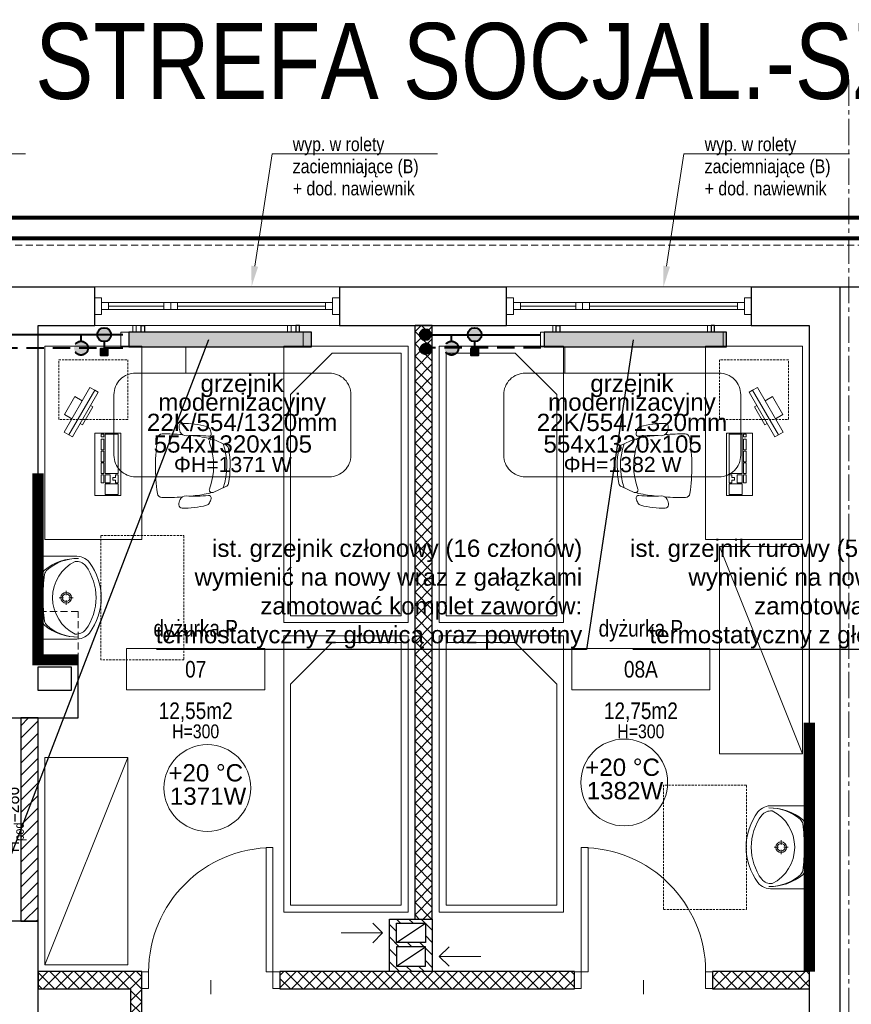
# Model space of a CAD drawing. Header units: millimetres. Extents: x 58673 to 77132, y 78327 to 116111.
# Tile 34 of 61: x 68655 to 69257, y 91462 to 92174. Entities that reach past the tile are written whole.
import ezdxf
from ezdxf import colors
from ezdxf.entities.mleader import LeaderData, LeaderLine
from ezdxf.enums import TextEntityAlignment as Align
from ezdxf.lldxf.tags import DXFTag
from ezdxf.math import Vec2, Vec3

# ---------------------------------------------------------------- set-up
doc = ezdxf.new("R2010")
doc.units = ezdxf.units.MM
doc.header["$MEASUREMENT"] = 0
for name, pattern in [('_xref_ACAD-LSN_dyspozytornia_PW_rzuty_14$0$CENTER2', [28.575, 19.05, -3.175, 3.175, -3.175]), ('_xref_ACAD-LSN_dyspozytornia_PW_rzuty_14$0$DASHED', [19.05, 12.7, -6.35]), ('_xref_ACAD-LSN_dyspozytornia_PW_rzuty_14$0$HIDDEN2', [4.7625, 3.175, -1.5875]), ('DASHED', [19.05, 12.7, -6.35])]:
    doc.linetypes.add(name, pattern=pattern)
doc.layers.get('0').update_dxf_attribs({"lineweight": 9})
doc.layers.get('Defpoints').update_dxf_attribs({"lineweight": 9})
for name, color, linetype, lineweight in [('_xref_ACAD-LSN_dyspozytornia_PW_rzuty_14$0$A drzwi płytowe', 250, 'Continuous', 9), ('_xref_ACAD-LSN_dyspozytornia_PW_rzuty_14$0$A hatch', 250, 'Continuous', 5), ('_xref_ACAD-LSN_dyspozytornia_PW_rzuty_14$0$A hatch ściany', 250, 'Continuous', 9), ('_xref_ACAD-LSN_dyspozytornia_PW_rzuty_14$0$A okna istniejace', 250, 'Continuous', 9), ('_xref_ACAD-LSN_dyspozytornia_PW_rzuty_14$0$A okna wyposazenie', 250, 'Continuous', 9), ('_xref_ACAD-LSN_dyspozytornia_PW_rzuty_14$0$A opis', 250, 'Continuous', 13), ('_xref_ACAD-LSN_dyspozytornia_PW_rzuty_14$0$A opis pom', 250, 'Continuous', 9), ('_xref_ACAD-LSN_dyspozytornia_PW_rzuty_14$0$A opis pom pow', 250, 'Continuous', 9), ('_xref_ACAD-LSN_dyspozytornia_PW_rzuty_14$0$A opis technologia', 250, 'Continuous', 13), ('_xref_ACAD-LSN_dyspozytornia_PW_rzuty_14$0$A widok wyżej', 250, '_xref_ACAD-LSN_dyspozytornia_PW_rzuty_14$0$DASHED', 9), ('_xref_ACAD-LSN_dyspozytornia_PW_rzuty_14$0$A wyposazenie meblowe', 250, 'Continuous', 9), ('_xref_ACAD-LSN_dyspozytornia_PW_rzuty_14$0$A wyposazenie sanitarne', 250, 'Continuous', 9), ('_xref_ACAD-LSN_dyspozytornia_PW_rzuty_14$0$A zakres', 250, 'Continuous', 13), ('_xref_ACAD-LSN_dyspozytornia_PW_rzuty_14$0$A-Wall', 250, 'Continuous', 25), ('_xref_ACAD-LSN_dyspozytornia_PW_rzuty_14$0$IS grzejniki', 8, 'Continuous', 9), ('_xref_ACAD-LSN_dyspozytornia_PW_rzuty_14$0$IS wentylacja kratki projektowane', 250, 'Continuous', 9), ('_xref_ACAD-LSN_dyspozytornia_PW_rzuty_14$0$S-Grid-Iden', 250, '_xref_ACAD-LSN_dyspozytornia_PW_rzuty_14$0$CENTER2', 9), ('FL_co_powrót', 5, 'DASHED', 40), ('FL_co_zasilanie', 1, 'Continuous', 40), ('FL_opis_co', 7, 'Continuous', 25), ('xref', 8, 'Continuous', 9)]:
    doc.layers.add(name, color=color, linetype=linetype, lineweight=lineweight)
doc.layers.add('_xref_ACAD-LSN_dyspozytornia_PW_rzuty_14$0$A fartuchy', color=250, linetype='_xref_ACAD-LSN_dyspozytornia_PW_rzuty_14$0$HIDDEN2', lineweight=18, transparency=0.3)
doc.layers.add('IS_Grzejnik_etykieta', color=7, linetype='Continuous', lineweight=5, true_color=0x000000)
doc.layers.add('IS_Room (Automatic)', color=7, linetype='Continuous', lineweight=5, true_color=0x000000)
doc.layers.add('IS_Grzejniki_Plan_rzut', color=7, linetype='SOLID', true_color=0x000000)
doc.styles.add('_xref_ACAD-LSN_dyspozytornia_PW_rzuty_14$0$Standard', font='ARIALN.TTF')
doc.styles.add('_xref_ACAD-LSN_dyspozytornia_PW_rzuty_14$0$STYL ASA', font='ARIALN.TTF')
doc.styles.add('Arial_____', font='arial.ttf')
doc.styles.get("Standard").update_dxf_attribs({"font": 'arial.ttf'})
tags = doc.linetypes.add('SOLID', pattern=[10, 10, 0]).pattern_tags.tags
tags[6:7] = [DXFTag(74, 4), DXFTag(75, 0), DXFTag(340, '0'), DXFTag(46, 0.0), DXFTag(50, 0.0), DXFTag(44, 0.0), DXFTag(45, 0.0)]
tags[4:5] = [DXFTag(74, 4), DXFTag(75, 0), DXFTag(340, '0'), DXFTag(46, 0.0), DXFTag(50, 0.0), DXFTag(44, 0.0), DXFTag(45, 0.0)]
doc.dimstyles.get("Standard").update_dxf_attribs({"dimtxt": 0.18, "dimasz": 0.18, "dimexe": 0.18, "dimexo": 0.0625, "dimgap": 0.09, "dimtad": 0, "dimtih": 1, "dimtoh": 1, "dimdec": 4, "dimzin": 0, "dimdsep": 46, "dimtxsty": 'Standard', "dimcen": 0.09, "dimadec": 0, "dimazin": 0, "dimtfac": 1, "dimtdec": 4, "dimtofl": 0, "dimtmove": 0, "dimatfit": 3, "dimfxl": 1, "dimtolj": 1, "dimtzin": 0, "dimarcsym": 0})
pattern_1 = [(45, (0, 0), (-4.49012806, 4.49012806), []), (135, (0, 0), (-4.49012806, -4.49012806), [])]

# ---------------------------------------------------------------- blocks, each defined once
blk = doc.blocks.new('_xref_ACAD-LSN_dyspozytornia_PW_rzuty_14$0$bed 100')
for points in [[(-200, -45.5), (0, -45.5), (0, 44.5), (-200, 44.5)], [(-195, -40.5), (-35, -40.5), (-5, -10.5), (-5, 39.5), (-195, 39.5)]]:
    blk.add_lwpolyline(points, close=True)
blk = doc.blocks.new('_xref_ACAD-LSN_dyspozytornia_PW_rzuty_14$0$szafa')
at = {"color": 0, "linetype": 'ByBlock', "lineweight": -2, "ltscale": 0.5}
blk.add_lwpolyline([(-0.5, -0.5), (0.5, -0.5), (0.5, 0.5), (-0.5, 0.5)], close=True, dxfattribs=at)
blk.add_lwpolyline([(-0.5, 0.5), (0.5, -0.5)], dxfattribs=at)
blk = doc.blocks.new('_xref_ACAD-LSN_dyspozytornia_PW_rzuty_14$0$A$C5AF85C83')
for points in [[(-9, -18.7), (-5, -18.7), (-5, 18.7), (-9, 18.7)], [(-5, -18.7), (-2, -18.7), (-2, 18.7), (-5, 18.7)]]:
    blk.add_lwpolyline(points, close=True)
for points in [[(-9, 7.5), (-15, 7.5), (-15, -7.5), (-9, -7.5)], [(-2, -7.5), (0, -7.5), (0, 7.5), (-2, 7.5)]]:
    blk.add_lwpolyline(points)
blk = doc.blocks.new('_xref_ACAD-LSN_dyspozytornia_PW_rzuty_14$0$kbd')
for points in [[(-22.5, 19), (22.5, 19), (22.5, 0), (-22.5, 0)], [(-21.9, 14.25), (-19.9, 14.25), (-19.9, 12.35), (-21.9, 12.35)], [(-18.1, 14.25), (-10.4, 14.25), (-10.4, 12.35), (-18.1, 12.35)], [(-9.55, 14.25), (-1.85, 14.25), (-1.85, 12.35), (-9.55, 12.35)], [(-1, 14.25), (6.7, 14.25), (6.7, 12.35), (-1, 12.35)], [(7.55, 12.35), (13.35, 12.35), (13.35, 14.25), (7.55, 14.25)], [(-21.9, 2), (6.7, 2), (6.7, 11.5), (-21.9, 11.5)], [(7.55, 7.7), (13.35, 7.7), (13.35, 11.5), (7.55, 11.5)], [(14.2, 2), (21.9, 2), (21.9, 11.5), (14.2, 11.5)], [(13.35, 3.9), (11.45, 3.9), (11.45, 5.8), (9.45, 5.8), (9.45, 3.9), (7.55, 3.9), (7.55, 2), (13.35, 2)]]:
    blk.add_lwpolyline(points, close=True)
blk = doc.blocks.new('_xref_ACAD-LSN_dyspozytornia_PW_rzuty_14$0$komputer')
at = {"rotation": 299.9999999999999}
blk.add_blockref('_xref_ACAD-LSN_dyspozytornia_PW_rzuty_14$0$A$C5AF85C83', (-19.5, 39), dxfattribs=at)
blk.add_blockref('_xref_ACAD-LSN_dyspozytornia_PW_rzuty_14$0$kbd', (15.5, 15))
blk = doc.blocks.new('_xref_ACAD-LSN_dyspozytornia_PW_rzuty_14$0$fotel biurowy')
for points in [[(-19.2, 41.72), (-14.99, 51.04, -0.247002), (-12.71, 52.82, -0.090114), (12.71, 52.82, -0.247002), (14.99, 51.04), (19.2, 41.72, -0.665339), (16.75, 39.08, 0.178272), (-16.75, 39.08, -0.665339)], [(-21.41, 38.3), (-21.41, 38.3, 0.535931), (-23.68, 40.26), (-23.68, 40.26, 0.040682), (-26.77, 39.12), (-26.77, 39.12, 0.221435), (-28.51, 37.05), (-28.51, 37.05, 0.071017), (-30.71, 19.27, 0.414285), (-28.31, 16.97), (-28.31, 16.97, 0.104379), (-24.31, 17.89), (-24.31, 17.89, 0.31356), (-21.78, 22.23), (-21.78, 22.23, -0.051314)], [(28.31, 16.97), (28.31, 16.97, 0.414285), (30.71, 19.27), (30.71, 19.27, 0.071017), (28.51, 37.05), (28.51, 37.05, 0.221435), (26.77, 39.12), (26.77, 39.12, 0.040682), (23.68, 40.26), (23.68, 40.26, 0.535931), (21.41, 38.3), (21.41, 38.3, -0.051314), (21.78, 22.23, 0.31356), (24.31, 17.89), (24.31, 17.89, 0.104379)]]:
    blk.add_lwpolyline(points, format="xyb", close=True)
for points in [[(-15.94, 48.95, -0.169311), (15.94, 48.95)], [(-21.98, 25.59, -0.020348), (-19.98, 38.43), (-19.98, 38.43, -0.122988), (-19.2, 40.1)], [(19.2, 40.1, -0.122988), (19.98, 38.43), (19.98, 38.43, -0.020348), (21.98, 25.59)], [(22.56, 19.36, -0.022893), (22.98, 4.74), (22.98, 4.74, -0.368026), (20.06, 1.44), (20.06, 1.44, -0.07155), (-20.06, 1.44), (-20.06, 1.44, -0.368026), (-22.98, 4.74), (-22.98, 4.74, -0.022893), (-22.56, 19.36, -0.022893)]]:
    blk.add_lwpolyline(points, format="xyb")
blk = doc.blocks.new('_xref_ACAD-LSN_dyspozytornia_PW_rzuty_14$0$umywalka 60x45')
at = {"color": 0, "lineweight": -2, "ltscale": 0.15}
for p, q in [((-30, 0), (30, 0)), ((-30, 0), (-30, -26.7)), ((9.45, 0), (-9.45, 0)), ((30, 0), (30, -26.7)), ((-1.86, -20.37), (-5.07, -20.37)), ((-0.01, -15.32), (-0.01, -18.52)), ((5.04, -20.37), (1.84, -20.37)), ((-0.01, -22.22), (-0.01, -25.42))]:
    blk.add_line(p, q, dxfattribs=at)
at = {"ltscale": 0.15}
blk.add_lwpolyline([(-26.31, -26.95, 0.236063), (-23.21, -34.38, 0.329715), (23.21, -34.38, 0.236063), (26.31, -26.95, 0.623035)], format="xyb", close=True, dxfattribs=at)
blk.add_lwpolyline([(-30, -26.7, 0.239105), (-25.52, -37.28, 0.331406), (25.52, -37.28, 0.239105), (30, -26.7)], format="xyb", dxfattribs=at)
at = {"color": 0, "lineweight": -2, "ltscale": 0.15}
for radius in [3.89, 2.78]:
    blk.add_circle((-0.01, -20.37), radius, dxfattribs=at)
for centre, radius, start, end in [((9.28, -28.68), 37.74, 140.66478, 180.90725), ((5.44, -28.88), 33.9, 138.52449, 180.67671), ((-16.21, -9.73), 5, 97.83045, 138.52449), ((-16.04, -7.93), 5, 102.69402, 140.66478), ((-0.64, -76.32), 75.1, 89.48972, 102.69402), ((0.57, -131.79), 128.2, 90.24498, 97.83045), ((0.57, -76.32), 75.1, 77.22851, 90.43281), ((-0.72, -131.79), 128.2, 82.09208, 89.67755), ((16.23, -9.76), 5, 41.39803, 82.09208), ((16.06, -7.95), 5, 39.25775, 77.22851), ((-9.28, -28.67), 37.74, 359.01528, 39.25775), ((-5.45, -28.87), 33.9, 359.24582, 41.39804)]:
    blk.add_arc(centre, radius, start, end, dxfattribs=at)
at = {"layer": 'Defpoints', "linetype": '_xref_ACAD-LSN_dyspozytornia_PW_rzuty_14$0$HIDDEN2', "ltscale": 0.5}
blk.add_lwpolyline([(-45, -45.56), (45, -45.56), (45, -105.56), (-45, -105.56)], close=True, dxfattribs=at)
blk = doc.blocks.new('_xref_ACAD-LSN_dyspozytornia_PW_rzuty_14$0$blok do okna')
for points in [[(28.5, 2.5), (33.5, 2.5), (33.5, -2.5), (28.5, -2.5)], [(33.5, 2.5), (38.5, 2.5), (38.5, -2.5), (33.5, -2.5)]]:
    blk.add_lwpolyline(points, close=True)
for points in [[(-78.5, 0), (28.5, 0)], [(38.5, 0), (78.5, 0)]]:
    blk.add_lwpolyline(points)
blk = doc.blocks.new('_xref_ACAD-LSN_dyspozytornia_PW_rzuty_14$0$środek')
blk.add_line((0, 0), (0, -10))
blk = doc.blocks.new('_xref_ACAD-LSN_dyspozytornia_PW_rzuty_14$0$tag wn')
blk.add_lwpolyline([(-25, -7.5), (25, -7.5), (25, 7.5), (-25, 7.5)], close=True)
at = {"style": '_xref_ACAD-LSN_dyspozytornia_PW_rzuty_14$0$STYL ASA'}
blk.add_attdef('ROOM:NO', text='', height=6, dxfattribs=at).set_placement((0, 0), align=Align.MIDDLE_CENTER)
at = {"layer": '_xref_ACAD-LSN_dyspozytornia_PW_rzuty_14$0$A opis pom pow', "style": '_xref_ACAD-LSN_dyspozytornia_PW_rzuty_14$0$STYL ASA'}
blk.add_attdef('ROOM:AREA', text='', height=6, dxfattribs=at).set_placement((0, -15), align=Align.MIDDLE_CENTER)
blk = doc.blocks.new('zawór ts')
h = blk.add_hatch(color=256)
h.paths.add_polyline_path([(5, 0, 1), (-5, 0)])
edge = h.paths.add_edge_path()
edge.add_spline(control_points=[(-3.23, -3.82), (-1.08, -3.82), (1.08, -3.82), (3.23, -3.82)], knot_values=[0.691218, 0.691218, 0.691218, 0.691218, 0.820959, 0.820959, 0.820959, 0.820959], degree=3, periodic=0)
edge.add_arc((0, 0), 5, 310.18586, 360)
edge.add_line((5, 0), (-5, 0))
edge.add_arc((0, 0), 5, 180, 229.81414)
edge = h.paths.add_edge_path()
edge.add_spline(control_points=[(3.23, -3.82), (1.08, -3.82), (-1.08, -3.82), (-3.23, -3.82)], knot_values=[0.691218, 0.691218, 0.691218, 0.691218, 0.820959, 0.820959, 0.820959, 0.820959], degree=3, periodic=0)
edge.add_arc((0, 0), 5, 229.81414, 270)
edge.add_arc((0, 0), 5, 270, 310.18586)
blk.add_hatch(color=256).paths.add_polyline_path([(2.5, -15), (2.5, -10), (-2.5, -10), (-2.5, -15)])
at = {"linetype": 'ByBlock', "lineweight": -2}
blk.add_lwpolyline([(2.5, -10), (2.5, -15), (-2.5, -15), (-2.5, -10)], close=True, dxfattribs=at)
blk.add_polyline3d([(0, -5, 0), (0, -10, 0)], dxfattribs=at)
blk.add_circle((0, 0), 5, dxfattribs=at)
blk = doc.blocks.new('zawór p')
at = {"linetype": 'ByBlock', "lineweight": -2}
h = blk.add_hatch(color=256, dxfattribs=at)
h.paths.add_polyline_path([(-4.93, 0.83), (4.93, 0.83, 0.366406), (0, 5, 0.366406)])
h.paths.add_polyline_path([(4.98, -0.42), (-4.98, -0.42, 0.919375)])
h.paths.add_polyline_path([(5, 0, 0.041508), (4.93, 0.83), (-4.93, 0.83, 0.062557), (-4.98, -0.42), (4.98, -0.42, 0.020994)])
blk.add_polyline3d([(0, 5, 0), (0, 10, 0)], dxfattribs=at)
blk.add_circle((0, 0), 5, dxfattribs=at)
blk = doc.blocks.new('_xref_ACAD-LSN_dyspozytornia_PW_rzuty_14')
at = {"layer": '_xref_ACAD-LSN_dyspozytornia_PW_rzuty_14$0$A hatch', "linetype": 'Continuous', "lineweight": 5}
h = blk.add_hatch(dxfattribs=at)
h.set_pattern_fill('ANSI31', color=256, scale=2, style=0)
h.set_pattern_definition([(45, (0, 0), (-4.49012806, 4.49012806), [])])
h.paths.add_polyline_path([(68656.18, 91522.22), (68668.68, 91522.22), (68668.68, 91669.22), (68656.18, 91669.22)], flags=0)
h = blk.add_hatch(dxfattribs=at)
h.set_pattern_fill('ANSI31', color=256, scale=2, angle=-90, style=0)
h.set_pattern_definition([(315, (-23722.094, 160052.856), (4.49012806, 4.49012806), [])])
h.paths.add_polyline_path([(68953.93, 91485.72), (68953.93, 91523.72), (68922.93, 91523.72), (68922.93, 91485.72)])
h.paths.add_polyline_path([(68948.93, 91503.72), (68948.93, 91489.72), (68927.93, 91489.72), (68927.93, 91503.72)], flags=16)
h.paths.add_polyline_path([(68948.93, 91506.72), (68927.93, 91506.72), (68927.93, 91520.72), (68948.93, 91520.72)], flags=16)
at = {"layer": '_xref_ACAD-LSN_dyspozytornia_PW_rzuty_14$0$A hatch ściany', "linetype": 'Continuous', "lineweight": 9}
h = blk.add_hatch(dxfattribs=at)
h.set_pattern_fill('ANSI37', color=256, scale=2, style=0)
h.set_pattern_definition(pattern_1)
h.paths.add_polyline_path([(68941.43, 91523.72), (68953.93, 91523.72), (68953.93, 91636.22), (68953.93, 91644.22), (68941.43, 91644.22), (68941.43, 91636.22)], flags=0)
h.paths.add_polyline_path([(68941.43, 91644.22), (68953.93, 91644.22), (68953.93, 91953.22), (68941.43, 91953.22)], flags=0)
h = blk.add_hatch(dxfattribs=at)
h.set_pattern_fill('ANSI37', color=256, scale=2, style=0)
h.set_pattern_definition([(45, (0, 0), (-4.49012806, 4.49012806), []), (135, (0, 0), (-4.49012806, -4.49012806), [])])
h.paths.add_polyline_path([(69353.68, 91473.22), (69353.68, 91485.72), (69283.68, 91485.72), (69283.68, 91473.22)], flags=0)
h.paths.add_polyline_path([(69453.68, 91485.72), (69453.68, 91473.22), (69682.68, 91473.22), (69682.68, 91485.72)], flags=0)
h.paths.add_polyline_path([(69782.68, 91485.72), (69782.68, 91473.22), (69852.68, 91473.22), (69852.68, 91485.72)], flags=0)
h.paths.add_polyline_path([(68843.68, 91485.72), (68843.68, 91473.22), (69056.68, 91473.22), (69056.68, 91485.72)], flags=0)
h.paths.add_polyline_path([(69156.68, 91485.72), (69156.68, 91473.22), (69226.68, 91473.22), (69226.68, 91485.72)], flags=0)
h.paths.add_polyline_path([(68735.68, 91473.22), (68743.68, 91485.72), (68668.68, 91485.72), (68668.68, 91473.22)], flags=0)
h = blk.add_hatch(dxfattribs=at)
h.set_pattern_fill('ANSI37', color=256, scale=2, style=0)
h.set_pattern_definition(pattern_1)
h.paths.add_polyline_path([(68735.68, 91439.22), (68743.68, 91431.22), (68743.68, 91485.72), (68735.68, 91473.22)], flags=0)
at = {"layer": '_xref_ACAD-LSN_dyspozytornia_PW_rzuty_14$0$A drzwi płytowe', "linetype": 'Continuous', "lineweight": 9}
for points in [[(68838.68, 91485.47), (68833.68, 91485.47), (68833.68, 91575.47), (68838.68, 91575.47)], [(69061.68, 91485.47), (69066.68, 91485.47), (69066.68, 91575.47), (69061.68, 91575.47)]]:
    blk.add_lwpolyline(points, close=True, dxfattribs=at)
at = {"layer": '_xref_ACAD-LSN_dyspozytornia_PW_rzuty_14$0$A drzwi płytowe', "linetype": 'Continuous', "lineweight": 9, "ltscale": 0.2}
for points in [[(68748.68, 91473.47), (68743.68, 91473.47), (68743.68, 91485.47), (68748.68, 91485.47)], [(68838.68, 91473.47), (68843.68, 91473.47), (68843.68, 91485.47), (68838.68, 91485.47)], [(69061.68, 91473.47), (69056.68, 91473.47), (69056.68, 91485.47), (69061.68, 91485.47)], [(69151.68, 91473.47), (69156.68, 91473.47), (69156.68, 91485.47), (69151.68, 91485.47)]]:
    blk.add_lwpolyline(points, close=True, dxfattribs=at)
at = {"layer": '_xref_ACAD-LSN_dyspozytornia_PW_rzuty_14$0$A drzwi płytowe', "linetype": 'Continuous', "lineweight": 9, "ltscale": 0.2, "extrusion": (0, 0, -1)}
blk.add_arc((-68838.68, 91485.47), 90, 0, 90, dxfattribs=at)
at = {"layer": '_xref_ACAD-LSN_dyspozytornia_PW_rzuty_14$0$A drzwi płytowe', "linetype": 'Continuous', "lineweight": 9, "ltscale": 0.2}
blk.add_arc((69061.68, 91485.47), 90, 0, 90, dxfattribs=at)
at = {"layer": '_xref_ACAD-LSN_dyspozytornia_PW_rzuty_14$0$A fartuchy', "ltscale": 1.25, "const_width": 8}
for points in [[(68697.68, 91711.22), (68668.68, 91711.22), (68668.68, 91846.22)], [(69226.68, 91485.72), (69226.68, 91665.72)]]:
    blk.add_lwpolyline(points, dxfattribs=at)
at = {"layer": '_xref_ACAD-LSN_dyspozytornia_PW_rzuty_14$0$A okna istniejace', "linetype": 'Continuous', "lineweight": 9}
for p, q in [((68886.68, 91981.22), (68709.68, 91981.22)), ((69184.68, 91981.22), (69007.68, 91981.22)), ((68719.68, 91964.72), (68719.68, 91969.72)), ((68876.68, 91964.72), (68876.68, 91969.72)), ((69017.68, 91964.72), (69017.68, 91969.72)), ((69174.68, 91964.72), (69174.68, 91969.72)), ((68886.68, 91953.22), (68709.68, 91953.22)), ((69184.68, 91953.22), (69007.68, 91953.22))]:
    blk.add_line(p, q, dxfattribs=at)
for points in [[(68714.68, 91973.22), (68709.68, 91973.22), (68709.68, 91961.22), (68714.68, 91961.22)], [(68881.68, 91964.72), (68881.68, 91969.72), (68714.68, 91969.72), (68714.68, 91964.72)], [(68881.68, 91973.22), (68886.68, 91973.22), (68886.68, 91961.22), (68881.68, 91961.22)], [(69012.68, 91973.22), (69007.68, 91973.22), (69007.68, 91961.22), (69012.68, 91961.22)], [(69179.68, 91964.72), (69179.68, 91969.72), (69012.68, 91969.72), (69012.68, 91964.72)], [(69179.68, 91973.22), (69184.68, 91973.22), (69184.68, 91961.22), (69179.68, 91961.22)]]:
    blk.add_lwpolyline(points, close=True, dxfattribs=at)
at = {"layer": '_xref_ACAD-LSN_dyspozytornia_PW_rzuty_14$0$A widok wyżej', "linetype": '_xref_ACAD-LSN_dyspozytornia_PW_rzuty_14$0$DASHED', "lineweight": 9, "ltscale": 0.2}
for p, q in [((68886.68, 91981.22), (68709.68, 91981.22)), ((69184.68, 91981.22), (69007.68, 91981.22)), ((68709.68, 91953.22), (68886.68, 91953.22)), ((69007.68, 91953.22), (69184.68, 91953.22))]:
    blk.add_line(p, q, dxfattribs=at)
at = {"layer": '_xref_ACAD-LSN_dyspozytornia_PW_rzuty_14$0$A widok wyżej', "ltscale": 0.4}
for points in [[(65352.68, 92011.22), (72855.68, 92011.22)], [(68697.68, 91711.22), (68697.68, 91746.22), (68668.68, 91746.22)], [(68668.68, 91522.22), (68668.68, 91669.22)]]:
    blk.add_lwpolyline(points, dxfattribs=at)
at = {"layer": '_xref_ACAD-LSN_dyspozytornia_PW_rzuty_14$0$A wyposazenie meblowe'}
for points in [[(68673.68, 91798.22), (68673.68, 91938.22), (68743.68, 91938.22), (68743.68, 91798.22)], [(69221.68, 91798.22), (69221.68, 91938.22), (69151.68, 91938.22), (69151.68, 91798.22)]]:
    blk.add_lwpolyline(points, close=True, dxfattribs=at)
at = {"layer": '_xref_ACAD-LSN_dyspozytornia_PW_rzuty_14$0$A wyposazenie meblowe', "linetype": '_xref_ACAD-LSN_dyspozytornia_PW_rzuty_14$0$HIDDEN2', "ltscale": 0.5}
for points in [[(68733.68, 91928.22), (68733.68, 91885.22), (68683.68, 91885.22), (68683.68, 91928.22)], [(69161.68, 91928.22), (69161.68, 91885.22), (69211.68, 91885.22), (69211.68, 91928.22)]]:
    blk.add_lwpolyline(points, close=True, dxfattribs=at)
at = {"layer": '_xref_ACAD-LSN_dyspozytornia_PW_rzuty_14$0$A zakres', "linetype": '_xref_ACAD-LSN_dyspozytornia_PW_rzuty_14$0$DASHED', "transparency": 33554623, "const_width": 3}
for points in [[(67446.18, 92031.22), (67446.18, 90639.22), (72869.68, 90639.22), (72869.68, 92031.22)], [(68277.93, 92016.22), (68277.93, 91474.47), (68277.93, 91474.47), (68277.93, 91223.47), (68661.68, 91223.47), (68661.68, 90654.22), (70445.68, 90654.22), (70445.68, 91263.97), (70078.68, 91263.97), (70078.68, 91463.22), (69842.68, 91463.22), (69842.68, 92016.22)]]:
    blk.add_lwpolyline(points, close=True, dxfattribs=at)
at = {"layer": '_xref_ACAD-LSN_dyspozytornia_PW_rzuty_14$0$A-Wall', "linetype": 'Continuous', "lineweight": 25}
for p, q in [((68588.68, 91981.22), (68709.68, 91981.22)), ((68709.68, 91953.22), (68709.68, 91981.22)), ((68886.68, 91981.22), (69007.68, 91981.22)), ((68886.68, 91981.22), (68886.68, 91953.22)), ((69007.68, 91953.22), (69007.68, 91981.22)), ((69184.68, 91981.22), (69345.68, 91981.22)), ((69184.68, 91981.22), (69184.68, 91953.22)), ((68668.68, 91953.22), (68709.68, 91953.22)), ((68668.68, 91711.22), (68668.68, 91953.22)), ((68886.68, 91953.22), (68941.43, 91953.22)), ((68941.43, 91953.22), (68953.93, 91953.22)), ((68953.93, 91953.22), (68941.43, 91953.22)), ((68941.43, 91523.72), (68941.43, 91953.22)), ((68953.93, 91953.22), (68955.68, 91953.22)), ((68953.93, 91523.72), (68953.93, 91953.22)), ((68955.68, 91953.22), (68963.68, 91953.22)), ((68963.68, 91953.22), (69007.68, 91953.22)), ((69184.68, 91953.22), (69226.68, 91953.22)), ((69226.68, 91953.22), (69226.68, 91485.72)), ((68697.68, 91711.22), (68668.68, 91711.22)), ((68668.68, 91689.22), (68668.68, 91706.22)), ((68668.68, 91706.22), (68692.68, 91706.22)), ((68692.68, 91706.22), (68692.68, 91689.22)), ((68697.68, 91669.22), (68697.68, 91711.22)), ((68692.68, 91689.22), (68668.68, 91689.22)), ((68647.18, 91669.22), (68656.18, 91669.22)), ((68668.68, 91669.22), (68656.18, 91669.22)), ((68656.18, 91669.22), (68656.18, 91522.22)), ((68656.18, 91669.22), (68668.68, 91669.22)), ((68668.68, 91522.22), (68668.68, 91669.22)), ((68668.68, 91669.22), (68685.68, 91669.22)), ((68685.68, 91669.22), (68697.68, 91669.22)), ((68668.68, 91522.22), (68634.68, 91522.22)), ((68656.18, 91522.22), (68668.68, 91522.22)), ((68668.68, 91507.22), (68668.68, 91522.22)), ((68941.43, 91523.72), (68953.93, 91523.72)), ((68668.68, 91485.72), (68668.68, 91507.22)), ((68668.68, 91485.72), (68668.68, 91473.22)), ((68743.68, 91485.72), (68668.68, 91485.72)), ((68668.68, 91473.22), (68668.68, 91485.72)), ((68743.68, 91431.22), (68743.68, 91485.72)), ((68843.68, 91485.72), (68843.68, 91473.22)), ((69056.68, 91485.72), (68843.68, 91485.72)), ((69056.68, 91473.22), (69056.68, 91485.72)), ((69156.68, 91485.72), (69156.68, 91473.22)), ((69226.68, 91485.72), (69156.68, 91485.72)), ((69226.68, 91485.72), (69226.68, 91473.22)), ((68668.68, 91473.22), (68735.68, 91473.22)), ((68668.68, 91439.22), (68668.68, 91473.22)), ((68735.68, 91473.22), (68735.68, 91439.22)), ((68843.68, 91473.22), (69056.68, 91473.22)), ((69156.68, 91473.22), (69226.68, 91473.22)), ((69226.68, 91473.22), (69226.68, 91431.72))]:
    blk.add_line(p, q, dxfattribs=at)
at = {"layer": '_xref_ACAD-LSN_dyspozytornia_PW_rzuty_14$0$A-Wall'}
blk.add_lwpolyline([(69248.68, 91981.22), (69248.68, 91431.72)], dxfattribs=at)
at = {"layer": '_xref_ACAD-LSN_dyspozytornia_PW_rzuty_14$0$A-Wall', "linetype": 'Continuous', "lineweight": 25}
for points in [[(68953.93, 91523.72), (68953.93, 91485.72), (68922.93, 91485.72), (68922.93, 91523.72)], [(68948.93, 91506.72), (68927.93, 91506.72), (68927.93, 91520.72), (68948.93, 91520.72)], [(68927.93, 91503.72), (68927.93, 91489.72), (68948.93, 91489.72), (68948.93, 91503.72)]]:
    blk.add_lwpolyline(points, close=True, dxfattribs=at)
for points in [[(68927.93, 91506.72), (68948.93, 91520.72)], [(68927.93, 91489.72), (68948.93, 91503.72)]]:
    blk.add_lwpolyline(points, dxfattribs=at)
at = {"layer": '_xref_ACAD-LSN_dyspozytornia_PW_rzuty_14$0$IS grzejniki'}
for p, q in [((68860.5, 91948.22), (68728.5, 91948.22)), ((68728.5, 91948.22), (68728.5, 91937.72)), ((68737.25, 91948.22), (68737.25, 91953.22)), ((68737.25, 91953.22), (68739.75, 91953.22)), ((68739.75, 91953.22), (68739.75, 91948.22)), ((68851.75, 91953.22), (68849.25, 91953.22)), ((68849.25, 91953.22), (68849.25, 91948.22)), ((68851.75, 91948.22), (68851.75, 91953.22)), ((68860.5, 91937.72), (68860.5, 91948.22)), ((69164.32, 91948.22), (69032.32, 91948.22)), ((69032.32, 91948.22), (69032.32, 91937.72)), ((69041.07, 91948.22), (69041.07, 91953.22)), ((69041.07, 91953.22), (69043.57, 91953.22)), ((69043.57, 91953.22), (69043.57, 91948.22)), ((69155.57, 91953.22), (69153.07, 91953.22)), ((69153.07, 91953.22), (69153.07, 91948.22)), ((69155.57, 91948.22), (69155.57, 91953.22)), ((69164.32, 91937.72), (69164.32, 91948.22)), ((68728.5, 91937.72), (68860.5, 91937.72)), ((69032.32, 91937.72), (69164.32, 91937.72))]:
    blk.add_line(p, q, dxfattribs=at)
at = {"layer": '_xref_ACAD-LSN_dyspozytornia_PW_rzuty_14$0$IS wentylacja kratki projektowane'}
for points in [[(68910.86, 91520.79), (68917.93, 91513.72), (68910.86, 91506.65)], [(68917.93, 91513.72), (68887.93, 91513.72)], [(68966.01, 91503.79), (68958.93, 91496.72), (68966.01, 91489.65)], [(68958.93, 91496.72), (68988.93, 91496.72)]]:
    blk.add_lwpolyline(points, dxfattribs=at)
at = {"layer": '_xref_ACAD-LSN_dyspozytornia_PW_rzuty_14$0$S-Grid-Iden'}
blk.add_lwpolyline([(69255.18, 92131.22), (69255.18, 90539.22)], dxfattribs=at)
at = {"layer": '_xref_ACAD-LSN_dyspozytornia_PW_rzuty_14$0$A drzwi płytowe', "linetype": 'Continuous', "lineweight": 9, "ltscale": 0.2, "extrusion": (0, 0, -1), "zscale": -1}
blk.add_blockref('_xref_ACAD-LSN_dyspozytornia_PW_rzuty_14$0$środek', (-68793.68, 91479.47), dxfattribs=at)
at = {"layer": '_xref_ACAD-LSN_dyspozytornia_PW_rzuty_14$0$A drzwi płytowe', "linetype": 'Continuous', "lineweight": 9, "ltscale": 0.2}
blk.add_blockref('_xref_ACAD-LSN_dyspozytornia_PW_rzuty_14$0$środek', (69106.68, 91479.47), dxfattribs=at)
at = {"layer": '_xref_ACAD-LSN_dyspozytornia_PW_rzuty_14$0$A okna istniejace', "linetype": 'Continuous', "lineweight": 9, "rotation": 180}
for p in [(68798.18, 91967.22), (69096.18, 91967.22)]:
    blk.add_blockref('_xref_ACAD-LSN_dyspozytornia_PW_rzuty_14$0$blok do okna', p, dxfattribs=at)
at = {"layer": '_xref_ACAD-LSN_dyspozytornia_PW_rzuty_14$0$A opis pom', "linetype": 'Continuous', "lineweight": 9, "xscale": 2, "yscale": 2, "zscale": 2}
for p, values in [((68782.74, 91704.47), {'ROOM:NO': '07', 'ROOM:AREA': '12,55m2'}), ((69104.81, 91704.47), {'ROOM:NO': '08A', 'ROOM:AREA': '12,75m2'})]:
    blk.add_blockref('_xref_ACAD-LSN_dyspozytornia_PW_rzuty_14$0$tag wn', p, dxfattribs=at).add_auto_attribs(values)
at = {"layer": '_xref_ACAD-LSN_dyspozytornia_PW_rzuty_14$0$A wyposazenie meblowe', "xscale": -1}
for name, p, rotation in [('_xref_ACAD-LSN_dyspozytornia_PW_rzuty_14$0$bed 100', (68891.93, 91938.22), 270), ('_xref_ACAD-LSN_dyspozytornia_PW_rzuty_14$0$komputer', (68743.68, 91868.22), 90), ('_xref_ACAD-LSN_dyspozytornia_PW_rzuty_14$0$fotel biurowy', (69141.68, 91851.72), 90.16294278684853), ('_xref_ACAD-LSN_dyspozytornia_PW_rzuty_14$0$bed 100', (68891.93, 91728.72), 270)]:
    blk.add_blockref(name, p, dxfattribs=dict(at, rotation=rotation))
at = {"layer": '_xref_ACAD-LSN_dyspozytornia_PW_rzuty_14$0$A wyposazenie meblowe'}
for name, p, rotation in [('_xref_ACAD-LSN_dyspozytornia_PW_rzuty_14$0$bed 100', (69003.43, 91938.22), 90.00000000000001), ('_xref_ACAD-LSN_dyspozytornia_PW_rzuty_14$0$komputer', (69151.68, 91868.22), 270), ('_xref_ACAD-LSN_dyspozytornia_PW_rzuty_14$0$fotel biurowy', (68753.68, 91851.72), 269.8370572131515), ('_xref_ACAD-LSN_dyspozytornia_PW_rzuty_14$0$bed 100', (69003.43, 91728.72), 90.00000000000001)]:
    blk.add_blockref(name, p, dxfattribs=dict(at, rotation=rotation))
at = {"layer": '_xref_ACAD-LSN_dyspozytornia_PW_rzuty_14$0$A wyposazenie meblowe', "yscale": 60}
for p, xscale, rotation in [((69191.68, 91718.22), -150, 90), ((68703.68, 91565.72), 150, 270)]:
    blk.add_blockref('_xref_ACAD-LSN_dyspozytornia_PW_rzuty_14$0$szafa', p, dxfattribs=dict(at, xscale=xscale, rotation=rotation))
at = {"layer": '_xref_ACAD-LSN_dyspozytornia_PW_rzuty_14$0$A wyposazenie sanitarne', "rotation": 89.99999999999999}
blk.add_blockref('_xref_ACAD-LSN_dyspozytornia_PW_rzuty_14$0$umywalka 60x45', (68668.68, 91756.22), dxfattribs=at)
at = {"layer": '_xref_ACAD-LSN_dyspozytornia_PW_rzuty_14$0$A wyposazenie sanitarne', "xscale": -1, "rotation": 270}
blk.add_blockref('_xref_ACAD-LSN_dyspozytornia_PW_rzuty_14$0$umywalka 60x45', (69226.68, 91575.72), dxfattribs=at)
at = {"layer": '_xref_ACAD-LSN_dyspozytornia_PW_rzuty_14$0$A opis', "linetype": 'Continuous', "lineweight": 9, "char_height": 10, "attachment_point": 5, "style": '_xref_ACAD-LSN_dyspozytornia_PW_rzuty_14$0$Standard'}
for insert in [(68782.74, 91659.47), (69104.81, 91659.47)]:
    blk.add_mtext_dynamic_manual_height_columns('\\A1;\\pxqc;H=300', width=72.7481, gutter_width=1, heights=[0], dxfattribs=dict(at, insert=insert))
at = {"layer": '_xref_ACAD-LSN_dyspozytornia_PW_rzuty_14$0$A opis', "linetype": 'Continuous', "lineweight": 9, "insert": (68651.68, 91595.72), "char_height": 10, "attachment_point": 5, "rotation": 90, "style": '_xref_ACAD-LSN_dyspozytornia_PW_rzuty_14$0$Standard'}
blk.add_mtext_dynamic_manual_height_columns('\\A1;\\pxqc;H{\\H0.7x;\\S^ pod;}=286', width=72.7481, gutter_width=1, heights=[0], dxfattribs=at)
at = {"layer": '_xref_ACAD-LSN_dyspozytornia_PW_rzuty_14$0$A opis technologia', "char_height": 12, "attachment_point": 8, "style": '_xref_ACAD-LSN_dyspozytornia_PW_rzuty_14$0$STYL ASA'}
for insert in [(68782.74, 91724.47), (69104.81, 91724.47)]:
    blk.add_mtext_dynamic_manual_height_columns('dyżurka P', width=187.6495, gutter_width=1, heights=[0], dxfattribs=dict(at, insert=insert))
at = {"layer": '_xref_ACAD-LSN_dyspozytornia_PW_rzuty_14$0$A zakres', "linetype": '_xref_ACAD-LSN_dyspozytornia_PW_rzuty_14$0$DASHED', "transparency": 33554623, "insert": (68666.68, 92116.22), "char_height": 55, "attachment_point": 7, "style": '_xref_ACAD-LSN_dyspozytornia_PW_rzuty_14$0$STYL ASA'}
blk.add_mtext_dynamic_manual_height_columns('\\pxql;STREFA SOCJAL.-SZAT. DRMiT', width=1129.6183, gutter_width=1, heights=[0], dxfattribs=at)
at = {"layer": '_xref_ACAD-LSN_dyspozytornia_PW_rzuty_14$0$A okna wyposazenie', "linetype": 'Continuous', "lineweight": 9}
ml = blk.add_multileader_mtext('Standard', dxfattribs=at)
ml.set_content('wyp. w rolety zacieniające (A)\\P+ dod. nawiewnik', color=256, style='_xref_ACAD-LSN_dyspozytornia_PW_rzuty_14$0$STYL ASA')
ml.set_leader_properties()
ml.build(insert=Vec2(0, 0))
ml.multileader.update_dxf_attribs({"text_left_attachment_type": 6, "text_right_attachment_type": 6, "dogleg_length": 3, "arrow_head_size": 15})
ctx = ml.context
ctx.base_point, ctx.char_height, ctx.arrow_head_size, ctx.landing_gap_size, ctx.plane_origin = Vec3(68545, 92077.3), 10, 15, 10, Vec3(68260.81, 92550.69)
ctx.left_attachment, ctx.right_attachment = 6, 6
notes = []
notes.append((ctx, [(0, (1, 1, 0), (68540.01, 92077.3), (1, 0), 4.99, [(0, [(68525.18, 91981.22)], 0, [])])]))
ctx.mtext.insert, ctx.mtext.width, ctx.mtext.line_spacing_factor, ctx.mtext.flow_direction = Vec3(68555, 92089.3), 103.629, 0.96, 5
ml = blk.add_multileader_mtext('Standard', dxfattribs=at)
ml.set_content('wyp. w rolety zaciemniające (B)\\P+ dod. nawiewnik', color=256, style='_xref_ACAD-LSN_dyspozytornia_PW_rzuty_14$0$STYL ASA')
ml.set_leader_properties()
ml.build(insert=Vec2(0, 0))
ml.multileader.update_dxf_attribs({"text_left_attachment_type": 6, "text_right_attachment_type": 6, "dogleg_length": 3, "arrow_head_size": 15})
ctx = ml.context
ctx.base_point, ctx.char_height, ctx.arrow_head_size, ctx.landing_gap_size, ctx.plane_origin = Vec3(68843, 92077.3), 10, 15, 10, Vec3(68558.81, 92550.69)
ctx.left_attachment, ctx.right_attachment = 6, 6
notes.append((ctx, [(0, (1, 1, 0), (68838.01, 92077.3), (1, 0), 4.99, [(0, [(68823.18, 91981.22)], 0, [])])]))
ctx.mtext.insert, ctx.mtext.width, ctx.mtext.line_spacing_factor, ctx.mtext.flow_direction = Vec3(68853, 92089.3), 103.629, 0.96, 5
ml = blk.add_multileader_mtext('Standard', dxfattribs=at)
ml.set_content('wyp. w rolety zaciemniające (B)\\P+ dod. nawiewnik', color=256, style='_xref_ACAD-LSN_dyspozytornia_PW_rzuty_14$0$STYL ASA')
ml.set_leader_properties()
ml.build(insert=Vec2(0, 0))
ml.multileader.update_dxf_attribs({"text_left_attachment_type": 6, "text_right_attachment_type": 6, "dogleg_length": 3, "arrow_head_size": 15})
ctx = ml.context
ctx.base_point, ctx.char_height, ctx.arrow_head_size, ctx.landing_gap_size, ctx.plane_origin = Vec3(69141, 92077.3), 10, 15, 10, Vec3(68856.81, 92550.69)
ctx.left_attachment, ctx.right_attachment = 6, 6
notes.append((ctx, [(0, (1, 1, 0), (69136.01, 92077.3), (1, 0), 4.99, [(0, [(69121.18, 91981.22)], 0, [])])]))
ctx.mtext.insert, ctx.mtext.width, ctx.mtext.line_spacing_factor, ctx.mtext.flow_direction = Vec3(69151, 92089.3), 103.629, 0.96, 5
for ctx, leaders in notes:
    for number, flags, end, landing, length, lines in leaders:
        leader = LeaderData()
        leader.index, (leader.has_last_leader_line, leader.has_dogleg_vector, leader.attachment_direction) = number, flags
        leader.last_leader_point, leader.dogleg_vector, leader.dogleg_length = Vec3(end), Vec3(landing), length
        for number, points, colour, breaks in lines:
            line = LeaderLine()
            line.index, line.vertices, line.color, line.breaks = number, Vec3.list(points), colors.encode_raw_color(colour), breaks
            leader.lines.append(line)
        ctx.leaders.append(leader)

msp = doc.modelspace()

# ---------------------------------------------------------------- block references
at = {"layer": 'xref'}
msp.add_blockref('_xref_ACAD-LSN_dyspozytornia_PW_rzuty_14', (0, 0), dxfattribs=at)

# ---------------------------------------------------------------- next in the draw order: hatches: boundary and pattern name
at = {"layer": 'FL_co_powrót'}
msp.add_hatch(color=256, dxfattribs=at).paths.add_polyline_path([(68944.855, 91936.507, -1), (68952.855, 91936.507, -1)])
at = {"layer": 'FL_co_zasilanie'}
msp.add_hatch(color=256, dxfattribs=at).paths.add_polyline_path([(68944.855, 91946.507, -1), (68952.855, 91946.507, -1)])
at = {"layer": 'IS_Grzejniki_Plan_rzut'}
for points in [[(68866.5, 91948.22), (68734.5, 91948.22), (68734.5, 91937.72), (68866.5, 91937.72)], [(69166.82, 91948.22), (69034.82, 91948.22), (69034.82, 91937.72), (69166.82, 91937.72)]]:
    msp.add_hatch(color=8, dxfattribs=at).paths.add_polyline_path(points)

# ---------------------------------------------------------------- next in the draw order: linework, layer by layer
at = {"layer": 'FL_co_powrót'}
for p, q in [((68546, 91936.944), (68730, 91936.944)), ((69032.5, 91936.944), (68950, 91936.944))]:
    msp.add_line(p, q, dxfattribs=at)
msp.add_circle((68948.855, 91936.507), 4, dxfattribs=at)
at = {"layer": 'FL_co_zasilanie'}
for p, q in [((68730, 91946.507), (68547.5, 91946.507)), ((68950.645, 91946.507), (69032.5, 91946.507))]:
    msp.add_line(p, q, dxfattribs=at)
msp.add_circle((68948.855, 91946.507), 4, dxfattribs=at)
at = {"layer": 'IS_Grzejnik_etykieta'}
for p, q in [((68775.692, 91918.738), (68775.692, 91937.72)), ((69049.882, 91918.738), (69049.882, 91937.72))]:
    msp.add_line(p, q, dxfattribs=at)
for points in [[(68739.229, 91843.65), (68879.442, 91843.65, 0.4142136), (68895.067, 91859.275), (68895.067, 91903.113, 0.4142136), (68879.442, 91918.738), (68739.229, 91918.738, 0.4142136), (68723.604, 91903.113), (68723.604, 91859.275, 0.4142136)], [(69021.229, 91843.65), (69161.442, 91843.65, 0.4142136), (69177.067, 91859.275), (69177.067, 91903.113, 0.4142136), (69161.442, 91918.738), (69021.229, 91918.738, 0.4142136), (69005.604, 91903.113), (69005.604, 91859.275, 0.4142136)]]:
    msp.add_lwpolyline(points, format="xyb", close=True, dxfattribs=at)
at = {"layer": 'IS_Grzejniki_Plan_rzut', "lineweight": 30}
for p, q in [((68866.5, 91948.22), (68734.5, 91948.22)), ((68734.5, 91948.22), (68734.5, 91937.72)), ((68743.25, 91948.22), (68743.25, 91953.22)), ((68743.25, 91953.22), (68745.75, 91953.22)), ((68745.75, 91953.22), (68745.75, 91948.22)), ((68857.75, 91953.22), (68855.25, 91953.22)), ((68855.25, 91953.22), (68855.25, 91948.22)), ((68857.75, 91948.22), (68857.75, 91953.22)), ((68866.5, 91937.72), (68866.5, 91948.22)), ((68866.5, 91948.22), (68866.5, 91948.22)), ((69166.82, 91948.22), (69034.82, 91948.22)), ((69034.82, 91948.22), (69034.82, 91937.72)), ((69043.57, 91948.22), (69043.57, 91953.22)), ((69043.57, 91953.22), (69046.07, 91953.22)), ((69046.07, 91953.22), (69046.07, 91948.22)), ((69158.07, 91953.22), (69155.57, 91953.22)), ((69155.57, 91953.22), (69155.57, 91948.22)), ((69158.07, 91948.22), (69158.07, 91953.22)), ((69166.82, 91937.72), (69166.82, 91948.22)), ((69166.82, 91948.22), (69166.82, 91948.22)), ((68734.5, 91937.72), (68866.5, 91937.72)), ((69034.82, 91937.72), (69166.82, 91937.72))]:
    msp.add_line(p, q, dxfattribs=at)
at = {"layer": 'IS_Room (Automatic)'}
for centre in [(68791.224, 91618.566), (69092.788, 91622.561)]:
    msp.add_circle(centre, 31.395, dxfattribs=at)

# ---------------------------------------------------------------- next in the draw order: block references
at = {"layer": 'FL_co_powrót'}
for p in [(68699.796, 91936.742), (68967.796, 91936.742)]:
    msp.add_blockref('zawór p', p, dxfattribs=at)
at = {"layer": 'FL_co_zasilanie'}
for p in [(68716.556, 91946.507), (68984.556, 91946.507)]:
    msp.add_blockref('zawór ts', p, dxfattribs=at)

# ---------------------------------------------------------------- next in the draw order: texts
at = {"layer": 'FL_opis_co', "char_height": 12.5, "attachment_point": 9}
for s, insert in [('\\fArial|b0|i0|c238;ist. grzejnik członowy (16 członów)\\Pwymienić na nowy wraz z gałązkami \\Pzamotować komplet zaworów: \\Ptermostatyczny z głowicą oraz powrotny', (69062.4, 91719.47)), ('\\fArial|b0|i0|c238;ist. grzejnik rurowy (5 rur - L~1,8m każda)\\Pwymienić na nowy wraz z gałązkami \\Pzamotować komplet zaworów: \\Ptermostatyczny z głowicą oraz powrotny', (69419.65, 91719.47))]:
    msp.add_mtext(s, dxfattribs=dict(at, insert=insert))
at = {"layer": 'IS_Grzejnik_etykieta', "color": 18, "true_color": 0x000000, "transparency": 33554687, "style": 'Arial_____'}
for s, p in [('grzejnik', (68816.357, 91901.308)), ('grzejnik', (69098.357, 91901.308)), ('modernizacyjny', (68816.357, 91887.749)), ('modernizacyjny', (69098.357, 91887.749)), ('22K/554/1320mm', (68816.357, 91873.065)), ('22K/554/1320mm', (69098.357, 91873.065))]:
    msp.add_text(s, height=12.5, dxfattribs=at).set_placement(p, align=Align.BOTTOM_CENTER)
for s, height, p in [('554x1320x105', 12.5, (68809.632, 91873.689)), ('554x1320x105', 12.5, (69091.632, 91873.689)), ('ΦH=1371 W', 11, (68809.632, 91858.064)), ('ΦH=1382 W', 11, (69091.632, 91858.064))]:
    msp.add_text(s, height=height, dxfattribs=at).set_placement(p, align=Align.TOP_CENTER)
at = {"layer": 'IS_Room (Automatic)', "color": 18, "true_color": 0x000000, "transparency": 33554687, "style": 'Arial_____'}
for s, p in [('+20 °C', (68790.005, 91629.587)), ('+20 °C', (69091.569, 91633.582)), ('1382W', (69093.297, 91616.671)), ('1371W', (68791.733, 91612.676))]:
    msp.add_text(s, height=12.5, dxfattribs=at).set_placement(p, align=Align.MIDDLE_CENTER)

# ---------------------------------------------------------------- next in the draw order: leaders
at = {"layer": 'FL_opis_co', "annotation_type": 0, "has_hookline": 1, "hookline_direction": 1}
for points, text_width in [([(68792.008, 91942.707), (68625.209, 91507.97), (68622.709, 91507.97)], 307.9), ([(69099.258, 91942.707), (69065.525, 91718.845), (69063.025, 91718.845)], 307.9), ([(69456.508, 91942.707), (69422.775, 91718.845), (69420.275, 91718.845)], 320.613)]:
    msp.add_leader(points, dimstyle='Standard', override={"dimtxt": 2.5, "dimasz": 2.5, "dimexe": 1.25, "dimexo": 0.625, "dimgap": 0.625, "dimtad": 1, "dimtih": 0, "dimtoh": 0, "dimdec": 2, "dimzin": 8, "dimdsep": 44, "dimcen": 2.5, "dimtdec": 2, "dimtofl": 1, "dimldrblk": 'None', "dimtolj": 0, "dimtzin": 8}, dxfattribs=dict(at, text_width=text_width))

doc.saveas('drawing.dxf')
